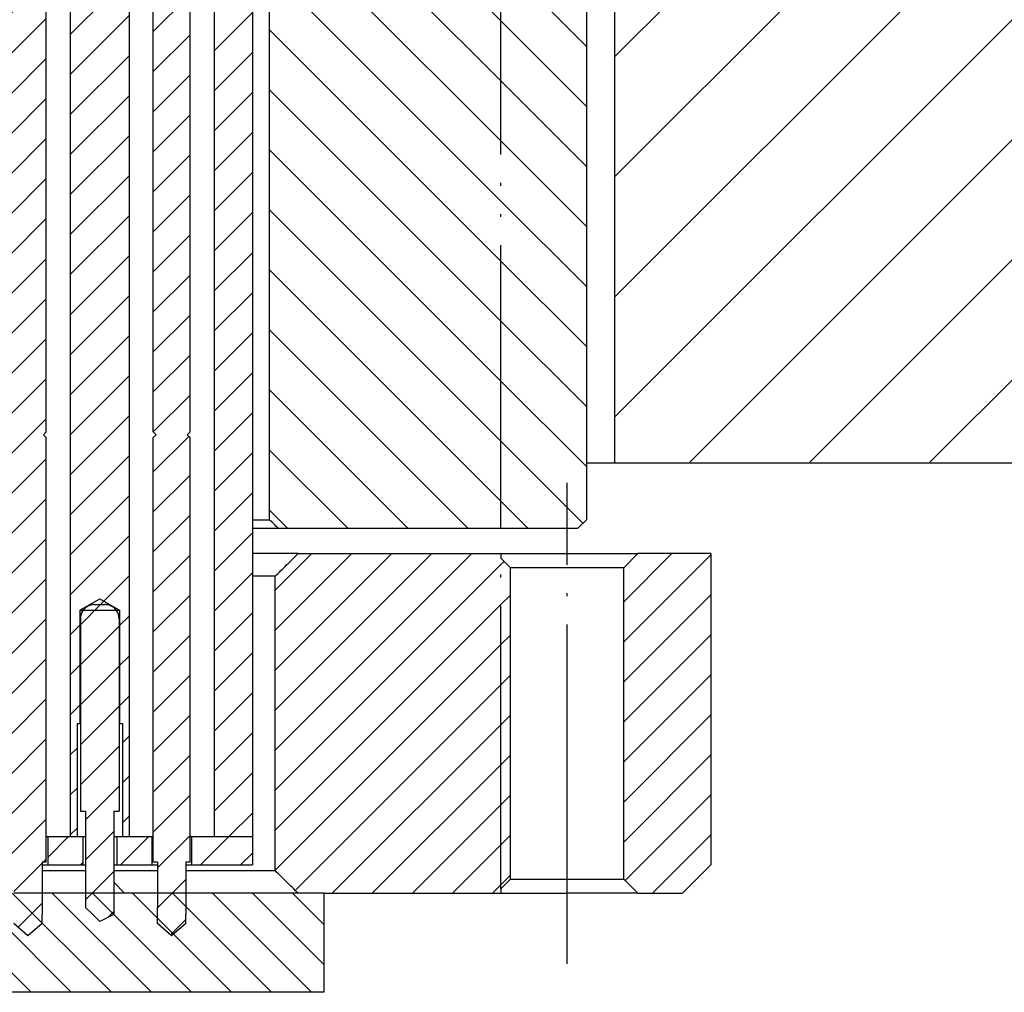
# Model space of a CAD drawing. Extents: x -1763 to 4575, y -3429 to 1051.
# Tile 136 of 193: x 3276 to 3311, y -2517 to -2483. Entities that reach past the tile are written whole.
import ezdxf

# ---------------------------------------------------------------- set-up
doc = ezdxf.new("R2010")
doc.units = 0
for name, pattern in [('DASHED', [15, 7, -8]), ('DOT_CENTER', [14, 12, -1, 0, -1]), ('PHANTOM', [13, 10, -1, 0, -1, 0, -1])]:
    doc.linetypes.add(name, pattern=pattern)
doc.layers.get('0').update_dxf_attribs({"linetype": 'CONTINUOUS'})
doc.layers.add('1', color=7, linetype='CONTINUOUS')
pattern_1 = [(225, (0, 0), (0.70710678, -0.70710678), [])]
pattern_2 = [(135, (0, 0), (-1.06066017, -1.06066017), [])]

# ---------------------------------------------------------------- blocks, each defined once
blk = doc.blocks.new('Z-STACK', base_point=(-660.966, -2613.082))
at = {"linetype": 'CONTINUOUS'}
h = blk.add_hatch(dxfattribs=at)
h.set_pattern_fill('USER', color=1, angle=225, pattern_type=0)
h.set_pattern_definition(pattern_1)
h.paths.add_polyline_path([(3275.681, -2465.118), (3275.931, -2464.868), (3275.931, -2463.968), (3276.081, -2463.968), (3276.081, -2463.818), (3276.081, -2463.768), (3276.081, -2462.818), (3276.081, -2462.202), (3276.581, -2461.768), (3277.081, -2462.202), (3277.081, -2463.068), (3277.081, -2463.768), (3277.081, -2463.818), (3277.081, -2463.968), (3277.231, -2463.968), (3277.231, -2464.868), (3277.481, -2465.118), (3277.481, -2465.268), (3277.281, -2465.268), (3277.231, -2465.268), (3277.231, -2466.068), (3277.231, -2478.968), (3277.131, -2479.068), (3277.231, -2479.168), (3277.231, -2497.468), (3277.131, -2497.568), (3277.231, -2497.668), (3277.231, -2503.085), (3277.231, -2503.885), (3277.231, -2510.068), (3277.231, -2510.868), (3277.231, -2511.768), (3277.231, -2512.668), (3277.081, -2512.668), (3277.081, -2512.768), (3277.081, -2513.268), (3277.081, -2513.718), (3277.081, -2513.768), (3277.081, -2514.518), (3277.081, -2514.835), (3276.581, -2515.268), (3276.081, -2514.835), (3276.081, -2514.268), (3276.081, -2513.768), (3276.081, -2513.468), (3276.081, -2513.268), (3276.081, -2512.768), (3276.081, -2512.668), (3275.931, -2512.668), (3275.931, -2511.768), (3275.931, -2510.868), (3275.931, -2510.068), (3275.931, -2503.885), (3275.931, -2503.085), (3275.931, -2497.668), (3276.031, -2497.568), (3275.931, -2497.468), (3275.931, -2479.168), (3276.031, -2479.068), (3275.931, -2478.968), (3275.931, -2466.068), (3275.931, -2465.268), (3275.881, -2465.268), (3275.681, -2465.268)])
h = blk.add_hatch(dxfattribs=at)
h.set_pattern_fill('USER', color=1, angle=225, pattern_type=0)
h.set_pattern_definition(pattern_1)
h.paths.add_polyline_path([(3281.661, -2515.268), (3281.161, -2514.835), (3281.161, -2514.268), (3281.161, -2513.768), (3281.161, -2513.468), (3281.161, -2513.268), (3281.161, -2512.768), (3281.161, -2512.668), (3281.011, -2512.668), (3281.011, -2511.768), (3281.011, -2510.868), (3281.011, -2510.068), (3281.011, -2503.885), (3281.011, -2503.085), (3281.011, -2497.668), (3281.111, -2497.568), (3281.011, -2497.468), (3281.011, -2479.168), (3281.111, -2479.068), (3281.011, -2478.968), (3281.011, -2466.068), (3281.011, -2465.268), (3280.961, -2465.268), (3280.761, -2465.268), (3280.761, -2465.118), (3281.011, -2464.868), (3281.011, -2463.968), (3281.161, -2463.968), (3281.161, -2463.818), (3281.161, -2463.768), (3281.161, -2462.818), (3281.161, -2462.202), (3281.661, -2461.768), (3282.161, -2462.202), (3282.161, -2463.068), (3282.161, -2463.768), (3282.161, -2463.818), (3282.161, -2463.968), (3282.311, -2463.968), (3282.311, -2464.868), (3282.561, -2465.118), (3282.561, -2465.268), (3282.361, -2465.268), (3282.311, -2465.268), (3282.311, -2466.068), (3282.311, -2478.968), (3282.211, -2479.068), (3282.311, -2479.168), (3282.311, -2497.468), (3282.211, -2497.568), (3282.311, -2497.668), (3282.311, -2503.085), (3282.311, -2503.885), (3282.311, -2510.068), (3282.311, -2510.868), (3282.311, -2511.768), (3282.311, -2512.668), (3282.161, -2512.668), (3282.161, -2512.768), (3282.161, -2513.268), (3282.161, -2513.718), (3282.161, -2513.768), (3282.161, -2514.518), (3282.161, -2514.835)])
h = blk.add_hatch(dxfattribs=at)
h.set_pattern_fill('USER', color=1, angle=225, pattern_type=0)
h.set_pattern_definition(pattern_1)
h.paths.add_polyline_path([(3279.921, -2470.068), (3279.921, -2466.068), (3280.161, -2466.068), (3280.161, -2511.768), (3279.921, -2511.768), (3279.921, -2507.768), (3279.821, -2507.768), (3279.821, -2503.768), (3279.806, -2503.768), (3279.706, -2503.768), (3278.536, -2503.768), (3278.436, -2503.768), (3278.421, -2503.768), (3278.421, -2507.768), (3278.321, -2507.768), (3278.321, -2511.768), (3278.081, -2511.768), (3278.081, -2466.068), (3278.321, -2466.068), (3278.321, -2470.068), (3278.421, -2470.068), (3278.421, -2473.368), (3278.446, -2473.368), (3279.796, -2473.368), (3279.821, -2473.368), (3279.821, -2470.068)])
h = blk.add_hatch(dxfattribs=at)
h.set_pattern_fill('USER', color=1, angle=225, pattern_type=0)
h.set_pattern_definition(pattern_1)
h.paths.add_polyline_path([(3285.119, -2469.368), (3284.514, -2469.368), (3284.514, -2511.768), (3283.161, -2511.768), (3283.161, -2466.068), (3292.368, -2466.068), (3292.368, -2469.368)])
h = blk.add_hatch(dxfattribs=at)
h.set_pattern_fill('USER', color=4, scale=1.5, angle=135, pattern_type=0)
h.set_pattern_definition(pattern_2)
edge = h.paths.add_edge_path()
edge.add_line((3293.291, -2470.868), (3292.368, -2470.868))
edge.add_line((3292.368, -2470.868), (3290.467, -2470.868))
edge.add_line((3290.467, -2470.868), (3290.38, -2470.868))
edge.add_line((3290.38, -2470.868), (3290.274, -2470.868))
edge.add_line((3290.274, -2470.868), (3290.129, -2470.868))
edge.add_line((3290.129, -2470.868), (3290.102, -2470.868))
edge.add_line((3290.102, -2470.868), (3290.084, -2470.868))
edge.add_line((3290.084, -2470.868), (3290.027, -2470.868))
edge.add_line((3290.027, -2470.868), (3289.937, -2470.868))
edge.add_line((3289.937, -2470.868), (3289.888, -2470.868))
edge.add_line((3289.888, -2470.868), (3289.799, -2470.868))
edge.add_line((3289.799, -2470.868), (3289.681, -2470.868))
edge.add_line((3289.681, -2470.868), (3289.623, -2470.868))
edge.add_line((3289.623, -2470.868), (3289.548, -2470.868))
edge.add_line((3289.548, -2470.868), (3289.435, -2470.868))
edge.add_line((3289.435, -2470.868), (3288.911, -2470.868))
edge.add_line((3288.911, -2470.868), (3288.652, -2470.868))
edge.add_line((3288.652, -2470.868), (3288.328, -2470.868))
edge.add_line((3288.328, -2470.868), (3288.323, -2470.868))
edge.add_line((3288.323, -2470.868), (3288.043, -2470.868))
edge.add_line((3288.043, -2470.868), (3287.993, -2470.868))
edge.add_line((3287.993, -2470.868), (3287.932, -2470.868))
edge.add_line((3287.932, -2470.868), (3287.826, -2470.868))
edge.add_line((3287.826, -2470.868), (3287.812, -2470.868))
edge.add_line((3287.812, -2470.868), (3287.787, -2470.868))
edge.add_line((3287.787, -2470.868), (3287.744, -2470.868))
edge.add_line((3287.744, -2470.868), (3287.579, -2470.868))
edge.add_line((3287.579, -2470.868), (3287.472, -2470.868))
edge.add_line((3287.472, -2470.868), (3287.439, -2470.868))
edge.add_line((3287.439, -2470.868), (3287.378, -2470.868))
edge.add_line((3287.378, -2470.868), (3287.231, -2470.868))
edge.add_line((3287.231, -2470.868), (3287.089, -2470.868))
edge.add_line((3287.089, -2470.868), (3286.969, -2470.868))
edge.add_line((3286.969, -2470.868), (3286.707, -2470.868))
edge.add_line((3286.707, -2470.868), (3286.667, -2470.868))
edge.add_line((3286.667, -2470.868), (3286.057, -2470.868))
edge.add_line((3286.057, -2470.868), (3286.026, -2470.868))
edge.add_line((3286.026, -2470.868), (3285.975, -2470.868))
edge.add_line((3285.975, -2470.868), (3285.889, -2470.868))
edge.add_line((3285.889, -2470.868), (3285.768, -2470.868))
edge.add_line((3285.768, -2470.868), (3285.706, -2470.868))
edge.add_line((3285.706, -2470.868), (3285.662, -2470.868))
edge.add_line((3285.662, -2470.868), (3285.636, -2470.868))
edge.add_line((3285.636, -2470.868), (3285.598, -2470.868))
edge.add_line((3285.598, -2470.868), (3285.575, -2470.868))
edge.add_line((3285.575, -2470.868), (3285.472, -2470.868))
edge.add_line((3285.472, -2470.868), (3285.449, -2470.868))
edge.add_line((3285.449, -2470.868), (3285.445, -2470.868))
edge.add_line((3285.445, -2470.868), (3285.421, -2470.868))
edge.add_spline(control_points=[(3285.421, -2470.868), (3285.371, -2470.918), (3285.27, -2471.018), (3285.169, -2471.118), (3285.119, -2471.168)], knot_values=[0, 0, 0, 0, 0.212901, 0.425803, 0.425803, 0.425803, 0.425803], degree=3, periodic=0)
edge.add_line((3285.119, -2471.168), (3285.119, -2500.568))
edge.add_spline(control_points=[(3285.119, -2500.568), (3285.169, -2500.618), (3285.27, -2500.718), (3285.371, -2500.818), (3285.421, -2500.868)], knot_values=[0, 0, 0, 0, 0.212901, 0.425803, 0.425803, 0.425803, 0.425803], degree=3, periodic=0)
edge.add_line((3285.421, -2500.868), (3293.291, -2500.868))
edge.add_line((3293.291, -2500.868), (3293.291, -2470.868))
h = blk.add_hatch(dxfattribs=at)
h.set_pattern_fill('USER', color=4, scale=1.5, angle=135, pattern_type=0)
h.set_pattern_definition(pattern_2)
h.paths.add_polyline_path([(3299.886, -2471.568), (3299.886, -2472.668), (3299.886, -2478.968), (3299.586, -2479.268), (3299.186, -2479.268), (3298.886, -2479.268), (3298.886, -2480.368), (3296.811, -2480.368), (3296.311, -2480.368), (3296.311, -2500.568), (3296.011, -2500.868), (3293.291, -2500.868), (3293.291, -2470.868), (3299.586, -2470.868), (3299.886, -2471.168)])
h = blk.add_hatch(dxfattribs=at)
h.set_pattern_fill('USER', color=5, angle=225, pattern_type=0)
h.set_pattern_definition(pattern_1)
edge = h.paths.add_edge_path()
edge.add_spline(control_points=[(3286.126, -2513.768), (3285.992, -2513.635), (3285.723, -2513.368), (3285.454, -2513.102), (3285.32, -2512.968)], knot_values=[0, 0, 0, 0, 0.567723, 1.135447, 1.135447, 1.135447, 1.135447], degree=3, periodic=0)
edge.add_line((3285.32, -2512.968), (3285.32, -2502.568))
edge.add_spline(control_points=[(3285.32, -2502.568), (3285.454, -2502.435), (3285.723, -2502.168), (3285.992, -2501.902), (3286.126, -2501.768)], knot_values=[0, 0, 0, 0, 0.567723, 1.135447, 1.135447, 1.135447, 1.135447], degree=3, periodic=0)
edge.add_line((3286.126, -2501.768), (3293.291, -2501.768))
edge.add_line((3293.291, -2501.768), (3293.291, -2501.928))
edge.add_line((3293.291, -2501.928), (3293.291, -2513.609))
edge.add_line((3293.291, -2513.609), (3293.291, -2513.768))
edge.add_line((3293.291, -2513.768), (3287.032, -2513.768))
edge.add_line((3287.032, -2513.768), (3286.126, -2513.768))
h = blk.add_hatch(dxfattribs=at)
h.set_pattern_fill('USER', color=5, angle=225, pattern_type=0)
h.set_pattern_definition(pattern_1)
h.paths.add_polyline_path([(3293.291, -2501.928), (3293.631, -2502.268), (3293.631, -2513.268), (3293.291, -2513.609)])
h = blk.add_hatch(dxfattribs=at)
h.set_pattern_fill('USER', color=5, angle=225, pattern_type=0)
h.set_pattern_definition(pattern_1)
h.paths.add_polyline_path([(3299.711, -2513.768), (3300.711, -2512.768), (3300.711, -2501.768), (3298.131, -2501.768), (3297.631, -2502.268), (3297.631, -2513.268), (3298.131, -2513.768)])
h = blk.add_hatch(dxfattribs=at)
h.set_pattern_fill('USER', color=1, angle=225, pattern_type=0)
h.set_pattern_definition(pattern_1)
edge = h.paths.add_edge_path()
edge.add_line((3278.871, -2514.518), (3278.621, -2514.268))
edge.add_line((3278.621, -2514.268), (3278.621, -2513.768))
edge.add_line((3278.621, -2513.768), (3278.621, -2513.268))
edge.add_line((3278.621, -2513.268), (3278.621, -2512.768))
edge.add_line((3278.621, -2512.768), (3278.621, -2512.668))
edge.add_line((3278.621, -2512.668), (3278.621, -2511.768))
edge.add_line((3278.621, -2511.768), (3278.621, -2510.868))
edge.add_line((3278.621, -2510.868), (3278.436, -2510.868))
edge.add_line((3278.436, -2510.868), (3278.436, -2507.768))
edge.add_line((3278.436, -2507.768), (3278.436, -2504.068))
edge.add_arc((3278.936, -2504.068), 0.5, 503.1301, 540, ccw=False)
edge.add_arc((3278.936, -2504.068), 0.5, 450, 503.1301, ccw=False)
edge.add_line((3278.936, -2503.568), (3279.121, -2503.568))
edge.add_line((3279.121, -2503.568), (3279.306, -2503.568))
edge.add_arc((3279.306, -2504.068), 0.5, 396.8699, 450, ccw=False)
edge.add_arc((3279.306, -2504.068), 0.5, 360, 396.8699, ccw=False)
edge.add_line((3279.806, -2504.068), (3279.806, -2507.768))
edge.add_line((3279.806, -2507.768), (3279.806, -2510.868))
edge.add_line((3279.806, -2510.868), (3279.621, -2510.868))
edge.add_line((3279.621, -2510.868), (3279.621, -2511.768))
edge.add_line((3279.621, -2511.768), (3279.621, -2512.668))
edge.add_line((3279.621, -2512.668), (3279.621, -2512.768))
edge.add_line((3279.621, -2512.768), (3279.621, -2513.768))
edge.add_line((3279.621, -2513.768), (3279.621, -2514.518))
edge.add_line((3279.621, -2514.518), (3279.121, -2514.768))
edge.add_line((3279.121, -2514.768), (3278.871, -2514.518))
h = blk.add_hatch(dxfattribs=at)
h.set_pattern_fill('USER', color=1, angle=225, pattern_type=0)
h.set_pattern_definition(pattern_1)
h.paths.add_polyline_path([(3278.521, -2512.768), (3277.281, -2512.768), (3277.281, -2511.768), (3278.081, -2511.768), (3278.321, -2511.768), (3278.521, -2511.768)])
h = blk.add_hatch(dxfattribs=at)
h.set_pattern_fill('USER', color=1, angle=225, pattern_type=0)
h.set_pattern_definition(pattern_1)
h.paths.add_polyline_path([(3280.961, -2512.768), (3279.721, -2512.768), (3279.721, -2511.768), (3279.921, -2511.768), (3280.161, -2511.768), (3280.961, -2511.768)])
h = blk.add_hatch(dxfattribs=at)
h.set_pattern_fill('USER', color=1, angle=225, pattern_type=0)
h.set_pattern_definition(pattern_1)
h.paths.add_polyline_path([(3284.514, -2512.768), (3282.361, -2512.768), (3282.361, -2511.768), (3283.161, -2511.768), (3284.514, -2511.768)])
h = blk.add_hatch(dxfattribs=at)
h.set_pattern_fill('USER', color=3, angle=135, pattern_type=0)
h.set_pattern_definition([(135, (0, 0), (-0.70710678, -0.70710678), [])])
h.paths.add_polyline_path([(3010.9, -2513.768), (3010.497, -2513.768), (3009.59, -2513.768), (3009.59, -2517.268), (3287.032, -2517.268), (3287.032, -2513.768), (3286.126, -2513.768), (3285.723, -2513.768), (3282.161, -2513.768), (3281.161, -2513.768), (3280.779, -2513.768), (3279.993, -2513.768), (3279.621, -2513.768), (3279.521, -2513.768), (3279.499, -2513.768), (3278.921, -2513.768), (3278.621, -2513.768), (3277.081, -2513.768), (3276.993, -2513.768), (3276.503, -2513.768), (3276.081, -2513.768), (3274.819, -2513.768), (3273.711, -2513.768), (3273.011, -2513.768), (3272.809, -2513.768), (3272.452, -2513.768), (3272.255, -2513.768), (3272.002, -2513.768), (3270.335, -2513.768), (3266.457, -2513.768), (3266.052, -2513.768), (3265.332, -2513.768), (3264.907, -2513.768), (3264.877, -2513.768), (3264.157, -2513.768), (3263.436, -2513.768), (3263.407, -2513.768), (3262.982, -2513.768), (3262.261, -2513.768), (3261.857, -2513.768), (3252.163, -2513.768), (3251.88, -2513.768), (3244.655, -2513.768), (3244.45, -2513.768), (3244.166, -2513.768), (3243.24, -2513.768), (3240.4, -2513.768), (3240.116, -2513.768), (3236.479, -2513.768), (3231.693, -2513.768), (3220.517, -2513.768), (3218.964, -2513.768), (3210.397, -2513.768), (3209.895, -2513.768), (3205.998, -2513.768), (3205.508, -2513.768), (3201.007, -2513.768), (3197.479, -2513.768), (3195.615, -2513.768), (3195.412, -2513.768), (3192.407, -2513.768), (3192.191, -2513.768), (3156.63, -2513.768), (3156.629, -2513.768), (3152.379, -2513.768), (3151.914, -2513.768), (3151.909, -2513.768), (3148.311, -2513.768), (3139.994, -2513.768), (3139.993, -2513.768), (3104.432, -2513.768), (3104.216, -2513.768), (3101.211, -2513.768), (3101.008, -2513.768), (3099.144, -2513.768), (3095.616, -2513.768), (3091.114, -2513.768), (3090.625, -2513.768), (3086.728, -2513.768), (3086.226, -2513.768), (3077.658, -2513.768), (3076.106, -2513.768), (3064.93, -2513.768), (3060.144, -2513.768), (3056.223, -2513.768), (3052.456, -2513.768), (3052.173, -2513.768), (3044.743, -2513.768), (3044.46, -2513.768), (3027.334, -2513.768), (3026.334, -2513.768), (3026.288, -2513.768), (3024.621, -2513.768), (3024.368, -2513.768), (3024.171, -2513.768), (3023.814, -2513.768), (3023.611, -2513.768), (3020.566, -2513.768), (3020.119, -2513.768), (3019.63, -2513.768), (3017.124, -2513.768), (3016.63, -2513.768)])
at = {"layer": '1', "linetype": 'CONTINUOUS'}
h = blk.add_hatch(dxfattribs=at)
h.set_pattern_fill('USER', color=6, scale=3, angle=45, pattern_type=0)
h.set_pattern_definition([(45, (0, 400), (-2.1213203, 2.1213203), [])])
h.paths.add_polyline_path([(3379.226, -2469.568), (3310.811, -2469.568), (3310.811, -2480.768), (3308.811, -2480.768), (3305.561, -2480.768), (3300.061, -2480.768), (3297.311, -2480.768), (3297.311, -2498.568), (3330.811, -2498.568), (3330.811, -2481.568), (3346.811, -2481.568), (3346.811, -2475.568), (3369.226, -2475.568), (3369.226, -2485.568), (3373.226, -2485.568), (3373.226, -2509.568), (3323.226, -2509.568), (3323.226, -2512.568), (3325.226, -2514.568), (3379.226, -2514.568)])
at = {"color": 7, "linetype": 'CONTINUOUS'}
for p, q in [((3278.081, -2466.068), (3278.081, -2511.768)), ((3280.161, -2466.068), (3280.161, -2511.768)), ((3283.161, -2466.068), (3283.161, -2511.768)), ((3284.514, -2469.368), (3284.514, -2511.768)), ((3277.231, -2497.468), (3277.231, -2479.168)), ((3281.011, -2497.468), (3281.011, -2479.168)), ((3282.311, -2497.468), (3282.311, -2479.168)), ((3277.131, -2497.568), (3277.231, -2497.468)), ((3281.111, -2497.568), (3281.011, -2497.468)), ((3282.211, -2497.568), (3282.311, -2497.468)), ((3277.131, -2497.568), (3277.231, -2497.668)), ((3277.231, -2503.085), (3277.231, -2497.668)), ((3281.111, -2497.568), (3281.011, -2497.668)), ((3281.011, -2503.085), (3281.011, -2497.668)), ((3282.211, -2497.568), (3282.311, -2497.668)), ((3282.311, -2503.085), (3282.311, -2497.668)), ((3277.231, -2503.885), (3277.231, -2503.085)), ((3281.011, -2503.885), (3281.011, -2503.085)), ((3282.311, -2503.885), (3282.311, -2503.085)), ((3278.936, -2503.568), (3279.121, -2503.568)), ((3279.121, -2503.568), (3279.306, -2503.568)), ((3277.231, -2510.068), (3277.231, -2503.885)), ((3278.421, -2503.768), (3278.421, -2507.768)), ((3278.421, -2503.768), (3278.436, -2503.768)), ((3278.436, -2503.768), (3278.536, -2503.768)), ((3278.436, -2504.068), (3278.436, -2507.768)), ((3278.536, -2503.768), (3279.706, -2503.768)), ((3279.706, -2503.768), (3279.806, -2503.768)), ((3279.806, -2503.768), (3279.821, -2503.768)), ((3279.806, -2504.068), (3279.806, -2507.768)), ((3279.821, -2503.768), (3279.821, -2507.768)), ((3281.011, -2510.068), (3281.011, -2503.885)), ((3282.311, -2510.068), (3282.311, -2503.885)), ((3278.321, -2507.768), (3278.321, -2511.768)), ((3278.321, -2507.768), (3278.421, -2507.768)), ((3278.421, -2507.768), (3278.436, -2507.768)), ((3278.436, -2507.768), (3278.436, -2510.868)), ((3279.806, -2507.768), (3279.821, -2507.768)), ((3279.806, -2507.768), (3279.806, -2510.868)), ((3279.821, -2507.768), (3279.921, -2507.768)), ((3279.921, -2507.768), (3279.921, -2511.768)), ((3277.231, -2510.868), (3277.231, -2510.068)), ((3281.011, -2510.868), (3281.011, -2510.068)), ((3282.311, -2510.868), (3282.311, -2510.068)), ((3277.231, -2511.768), (3277.231, -2510.868)), ((3278.436, -2510.868), (3278.621, -2510.868)), ((3278.621, -2510.868), (3278.621, -2511.768)), ((3279.621, -2510.868), (3279.621, -2511.768)), ((3279.621, -2510.868), (3279.806, -2510.868)), ((3281.011, -2511.768), (3281.011, -2510.868)), ((3282.311, -2511.768), (3282.311, -2510.868)), ((3277.231, -2512.668), (3277.231, -2511.768)), ((3277.231, -2511.768), (3277.281, -2511.768)), ((3277.281, -2511.768), (3278.081, -2511.768)), ((3277.281, -2511.768), (3277.281, -2512.768)), ((3278.081, -2511.768), (3278.321, -2511.768)), ((3278.081, -2511.768), (3278.321, -2511.768)), ((3278.321, -2511.768), (3278.521, -2511.768)), ((3278.521, -2511.768), (3278.621, -2511.768)), ((3278.521, -2511.768), (3278.521, -2512.768)), ((3278.621, -2511.768), (3278.621, -2512.668)), ((3279.621, -2511.768), (3279.721, -2511.768)), ((3279.621, -2511.768), (3279.621, -2512.668)), ((3279.721, -2511.768), (3279.921, -2511.768)), ((3279.721, -2511.768), (3279.721, -2512.768)), ((3279.921, -2511.768), (3280.161, -2511.768)), ((3279.921, -2511.768), (3280.161, -2511.768)), ((3280.161, -2511.768), (3280.961, -2511.768)), ((3280.961, -2511.768), (3281.011, -2511.768)), ((3280.961, -2511.768), (3280.961, -2512.768)), ((3281.011, -2512.668), (3281.011, -2511.768)), ((3282.311, -2512.668), (3282.311, -2511.768)), ((3282.311, -2511.768), (3282.361, -2511.768)), ((3282.361, -2511.768), (3283.161, -2511.768)), ((3282.361, -2511.768), (3282.361, -2512.768)), ((3283.161, -2511.768), (3284.514, -2511.768)), ((3283.161, -2511.768), (3284.514, -2511.768)), ((3284.514, -2511.768), (3284.514, -2512.768)), ((3277.081, -2512.668), (3277.081, -2512.768)), ((3277.231, -2512.668), (3277.081, -2512.668)), ((3277.081, -2512.768), (3277.081, -2513.268)), ((3277.081, -2512.768), (3277.281, -2512.768)), ((3277.281, -2512.768), (3278.521, -2512.768)), ((3278.521, -2512.768), (3278.621, -2512.768)), ((3278.621, -2512.668), (3278.621, -2512.768)), ((3278.621, -2512.768), (3278.621, -2513.268)), ((3279.621, -2512.668), (3279.621, -2512.768)), ((3279.621, -2512.768), (3279.721, -2512.768)), ((3279.621, -2512.768), (3279.621, -2513.768)), ((3279.721, -2512.768), (3280.961, -2512.768)), ((3280.961, -2512.768), (3281.161, -2512.768)), ((3281.161, -2512.668), (3281.011, -2512.668)), ((3281.161, -2512.668), (3281.161, -2512.768)), ((3281.161, -2512.768), (3281.161, -2513.268)), ((3282.161, -2512.668), (3282.161, -2512.768)), ((3282.311, -2512.668), (3282.161, -2512.668)), ((3282.161, -2512.768), (3282.161, -2513.268)), ((3282.161, -2512.768), (3282.361, -2512.768)), ((3282.361, -2512.768), (3284.514, -2512.768)), ((3282.161, -2512.968), (3285.32, -2512.968)), ((3277.081, -2513.268), (3277.081, -2513.718)), ((3278.621, -2513.268), (3278.621, -2513.768)), ((3281.161, -2513.268), (3281.161, -2513.468)), ((3281.161, -2513.468), (3281.161, -2513.768)), ((3282.161, -2513.268), (3282.161, -2513.718)), ((3276.503, -2513.768), (3276.081, -2513.768)), ((3276.993, -2513.768), (3276.503, -2513.768)), ((3277.081, -2513.768), (3276.993, -2513.768)), ((3277.081, -2513.718), (3277.081, -2513.768)), ((3277.081, -2513.768), (3277.081, -2514.518)), ((3278.621, -2513.768), (3277.081, -2513.768)), ((3278.621, -2513.768), (3278.621, -2514.268)), ((3278.921, -2513.768), (3278.621, -2513.768)), ((3279.499, -2513.768), (3278.921, -2513.768)), ((3279.521, -2513.768), (3279.499, -2513.768)), ((3279.621, -2513.768), (3279.521, -2513.768)), ((3279.621, -2513.768), (3279.621, -2514.518)), ((3279.993, -2513.768), (3279.621, -2513.768)), ((3280.779, -2513.768), (3279.993, -2513.768)), ((3281.161, -2513.768), (3280.779, -2513.768)), ((3281.161, -2513.768), (3281.161, -2514.268)), ((3282.161, -2513.768), (3281.161, -2513.768)), ((3282.161, -2513.718), (3282.161, -2513.768)), ((3282.161, -2513.768), (3282.161, -2514.518)), ((3285.723, -2513.768), (3282.161, -2513.768)), ((3286.126, -2513.768), (3285.723, -2513.768)), ((3287.032, -2513.768), (3286.126, -2513.768)), ((3277.081, -2514.835), (3277.081, -2514.518)), ((3278.871, -2514.518), (3278.621, -2514.268)), ((3279.121, -2514.768), (3278.871, -2514.518)), ((3279.621, -2514.518), (3279.121, -2514.768)), ((3281.161, -2514.835), (3281.161, -2514.268)), ((3282.161, -2514.835), (3282.161, -2514.518)), ((3276.581, -2515.268), (3276.081, -2514.835)), ((3277.081, -2514.835), (3276.581, -2515.268)), ((3281.661, -2515.268), (3281.161, -2514.835)), ((3282.161, -2514.835), (3281.661, -2515.268))]:
    blk.add_line(p, q, dxfattribs=at)
at = {"color": 4, "linetype": 'PHANTOM'}
blk.add_line((3293.291, -2500.868), (3293.291, -2470.868), dxfattribs=at)
at = {"color": 4, "linetype": 'CONTINUOUS'}
for p, q in [((3285.119, -2500.568), (3285.119, -2471.168)), ((3296.311, -2480.368), (3296.311, -2500.568)), ((3284.514, -2500.568), (3285.119, -2500.568)), ((3296.011, -2500.868), (3296.311, -2500.568)), ((3284.514, -2500.868), (3285.421, -2500.868)), ((3285.421, -2500.868), (3293.291, -2500.868)), ((3293.291, -2500.868), (3296.011, -2500.868))]:
    blk.add_line(p, q, dxfattribs=at)
at = {"color": 7, "linetype": 'DASHED'}
for p, q in [((3277.231, -2497.468), (3277.231, -2479.168)), ((3281.011, -2497.468), (3281.011, -2479.168)), ((3282.311, -2497.468), (3282.311, -2479.168)), ((3277.131, -2497.568), (3277.231, -2497.468)), ((3281.111, -2497.568), (3281.011, -2497.468)), ((3282.211, -2497.568), (3282.311, -2497.468)), ((3277.131, -2497.568), (3277.231, -2497.668)), ((3277.231, -2503.085), (3277.231, -2497.668)), ((3281.111, -2497.568), (3281.011, -2497.668)), ((3281.011, -2503.085), (3281.011, -2497.668)), ((3282.211, -2497.568), (3282.311, -2497.668)), ((3282.311, -2503.085), (3282.311, -2497.668)), ((3277.231, -2503.885), (3277.231, -2503.085)), ((3281.011, -2503.885), (3281.011, -2503.085)), ((3282.311, -2503.885), (3282.311, -2503.085)), ((3278.936, -2503.568), (3279.121, -2503.568)), ((3279.121, -2503.568), (3279.306, -2503.568)), ((3277.231, -2510.068), (3277.231, -2503.885)), ((3278.436, -2504.068), (3278.436, -2507.768)), ((3279.806, -2504.068), (3279.806, -2507.768)), ((3281.011, -2510.068), (3281.011, -2503.885)), ((3282.311, -2510.068), (3282.311, -2503.885)), ((3278.436, -2507.768), (3278.436, -2510.868)), ((3279.806, -2507.768), (3279.806, -2510.868)), ((3277.231, -2510.868), (3277.231, -2510.068)), ((3281.011, -2510.868), (3281.011, -2510.068)), ((3282.311, -2510.868), (3282.311, -2510.068)), ((3277.231, -2511.768), (3277.231, -2510.868)), ((3278.436, -2510.868), (3278.621, -2510.868)), ((3278.621, -2510.868), (3278.621, -2511.768)), ((3279.621, -2510.868), (3279.621, -2511.768)), ((3279.621, -2510.868), (3279.806, -2510.868)), ((3281.011, -2511.768), (3281.011, -2510.868)), ((3282.311, -2511.768), (3282.311, -2510.868)), ((3277.231, -2512.668), (3277.231, -2511.768)), ((3277.231, -2511.768), (3277.281, -2511.768)), ((3277.281, -2511.768), (3278.081, -2511.768)), ((3278.321, -2511.768), (3278.521, -2511.768)), ((3278.521, -2511.768), (3278.621, -2511.768)), ((3278.621, -2511.768), (3278.621, -2512.668)), ((3279.621, -2511.768), (3279.721, -2511.768)), ((3279.621, -2511.768), (3279.621, -2512.668)), ((3279.721, -2511.768), (3279.921, -2511.768)), ((3280.161, -2511.768), (3280.961, -2511.768)), ((3280.961, -2511.768), (3281.011, -2511.768)), ((3281.011, -2512.668), (3281.011, -2511.768)), ((3282.311, -2512.668), (3282.311, -2511.768)), ((3282.311, -2511.768), (3282.361, -2511.768)), ((3282.361, -2511.768), (3283.161, -2511.768)), ((3277.081, -2512.668), (3277.081, -2512.768)), ((3277.231, -2512.668), (3277.081, -2512.668)), ((3277.081, -2512.668), (3277.081, -2512.768)), ((3277.081, -2512.768), (3277.081, -2513.268)), ((3277.081, -2512.768), (3277.081, -2513.268)), ((3278.621, -2512.668), (3278.621, -2512.768)), ((3278.621, -2512.668), (3278.621, -2512.768)), ((3278.621, -2512.768), (3278.621, -2513.268)), ((3278.621, -2512.768), (3278.621, -2513.268)), ((3279.621, -2512.668), (3279.621, -2512.768)), ((3279.621, -2512.668), (3279.621, -2512.768)), ((3279.621, -2512.768), (3279.621, -2513.768)), ((3279.621, -2512.768), (3279.621, -2513.768)), ((3281.161, -2512.668), (3281.011, -2512.668)), ((3281.161, -2512.668), (3281.161, -2512.768)), ((3281.161, -2512.668), (3281.161, -2512.768)), ((3281.161, -2512.768), (3281.161, -2513.268)), ((3281.161, -2512.768), (3281.161, -2513.268)), ((3282.161, -2512.668), (3282.161, -2512.768)), ((3282.311, -2512.668), (3282.161, -2512.668)), ((3282.161, -2512.668), (3282.161, -2512.768)), ((3282.161, -2512.768), (3282.161, -2513.268)), ((3282.161, -2512.768), (3282.161, -2513.268)), ((3277.081, -2513.268), (3277.081, -2513.718)), ((3277.081, -2513.268), (3277.081, -2513.768)), ((3278.621, -2513.268), (3278.621, -2513.468)), ((3278.621, -2513.268), (3278.621, -2513.768)), ((3278.621, -2513.468), (3278.621, -2513.768)), ((3281.161, -2513.268), (3281.161, -2513.468)), ((3281.161, -2513.268), (3281.161, -2513.768)), ((3281.161, -2513.468), (3281.161, -2513.768)), ((3282.161, -2513.268), (3282.161, -2513.718)), ((3282.161, -2513.268), (3282.161, -2513.768)), ((3276.993, -2513.768), (3276.081, -2513.768)), ((3277.081, -2513.768), (3276.993, -2513.768)), ((3277.081, -2513.718), (3277.081, -2513.768)), ((3277.081, -2513.768), (3277.081, -2514.518)), ((3277.081, -2513.768), (3277.081, -2514.518)), ((3278.621, -2513.768), (3278.621, -2514.268)), ((3278.621, -2513.768), (3278.621, -2514.268)), ((3279.521, -2513.768), (3278.621, -2513.768)), ((3279.621, -2513.768), (3279.521, -2513.768)), ((3279.621, -2513.768), (3279.621, -2514.518)), ((3279.621, -2513.768), (3279.621, -2514.518)), ((3279.993, -2513.768), (3279.621, -2513.768)), ((3280.779, -2513.768), (3279.993, -2513.768)), ((3281.161, -2513.768), (3280.779, -2513.768)), ((3281.161, -2513.768), (3281.161, -2514.268)), ((3281.161, -2513.768), (3281.161, -2514.268)), ((3282.161, -2513.768), (3281.161, -2513.768)), ((3282.161, -2513.718), (3282.161, -2513.768)), ((3282.161, -2513.768), (3282.161, -2514.518)), ((3282.161, -2513.768), (3282.161, -2514.518)), ((3286.126, -2513.768), (3282.161, -2513.768)), ((3277.081, -2514.835), (3277.081, -2514.518)), ((3278.871, -2514.518), (3278.621, -2514.268)), ((3279.121, -2514.768), (3278.871, -2514.518)), ((3279.621, -2514.518), (3279.121, -2514.768)), ((3281.161, -2514.835), (3281.161, -2514.268)), ((3282.161, -2514.835), (3282.161, -2514.518))]:
    blk.add_line(p, q, dxfattribs=at)
at = {"color": 6, "linetype": 'CONTINUOUS'}
for p, q in [((3297.311, -2480.768), (3297.311, -2498.568)), ((3297.311, -2498.568), (3296.311, -2498.568)), ((3330.811, -2498.568), (3297.311, -2498.568))]:
    blk.add_line(p, q, dxfattribs=at)
at = {"color": 5, "linetype": 'CONTINUOUS'}
for p, q in [((3286.126, -2501.768), (3284.514, -2501.768)), ((3286.126, -2501.768), (3293.291, -2501.768)), ((3293.291, -2501.768), (3298.131, -2501.768)), ((3293.291, -2501.768), (3293.291, -2501.928)), ((3293.631, -2502.268), (3293.291, -2501.928)), ((3297.631, -2502.268), (3298.131, -2501.768)), ((3300.711, -2501.768), (3298.131, -2501.768)), ((3300.711, -2501.768), (3300.711, -2512.768)), ((3297.631, -2502.268), (3293.631, -2502.268)), ((3293.631, -2513.268), (3293.631, -2502.268)), ((3297.631, -2513.268), (3297.631, -2502.268)), ((3285.32, -2502.568), (3284.514, -2502.568)), ((3285.32, -2512.968), (3285.32, -2502.568)), ((3299.711, -2513.768), (3300.711, -2512.768)), ((3277.081, -2512.968), (3278.621, -2512.968)), ((3279.621, -2512.968), (3281.161, -2512.968)), ((3293.631, -2513.268), (3293.291, -2513.609)), ((3293.631, -2513.268), (3297.631, -2513.268)), ((3297.631, -2513.268), (3298.131, -2513.768)), ((3287.032, -2513.768), (3286.126, -2513.768)), ((3287.032, -2513.768), (3293.291, -2513.768)), ((3293.291, -2513.609), (3293.291, -2513.768)), ((3293.291, -2513.768), (3295.631, -2513.768)), ((3298.131, -2513.768), (3295.631, -2513.768)), ((3298.131, -2513.768), (3299.711, -2513.768))]:
    blk.add_line(p, q, dxfattribs=at)
at = {"color": 30, "linetype": 'PHANTOM'}
blk.add_line((3293.291, -2513.609), (3293.291, -2501.928), dxfattribs=at)
at = {"color": 1, "linetype": 'CONTINUOUS'}
blk.add_line((3279.993, -2513.768), (3279.621, -2513.377), dxfattribs=at)
at = {"color": 5, "linetype": 'DASHED'}
blk.add_line((3278.621, -2513.768), (3277.081, -2513.768), dxfattribs=at)
at = {"color": 3, "linetype": 'CONTINUOUS'}
for p, q in [((3287.032, -2513.768), (3287.032, -2517.268)), ((3287.032, -2517.268), (3009.59, -2517.268))]:
    blk.add_line(p, q, dxfattribs=at)
at = {"color": 7, "linetype": 'CONTINUOUS'}
for centre, start, end in [((3278.936, -2504.068), 90, 143.1301), ((3279.306, -2504.068), 36.8699, 90), ((3278.936, -2504.068), 143.1301, 180), ((3279.306, -2504.068), 0, 36.8699)]:
    blk.add_arc(centre, 0.5, start, end, dxfattribs=at)
at = {"color": 7, "linetype": 'DASHED'}
for centre, start, end in [((3278.936, -2504.068), 90, 143.1301), ((3279.306, -2504.068), 36.8699, 90), ((3278.936, -2504.068), 143.1301, 180), ((3279.306, -2504.068), 0, 36.8699)]:
    blk.add_arc(centre, 0.5, start, end, dxfattribs=at)
at = {"color": 4, "linetype": 'CONTINUOUS'}
blk.add_open_spline([(3285.421, -2500.868), (3285.371, -2500.818), (3285.32, -2500.768), (3285.27, -2500.718), (3285.219, -2500.668), (3285.169, -2500.618), (3285.119, -2500.568)], degree=3, knots=[0, 0, 0, 0, 0.2129013, 0.2129013, 0.2129013, 0.4258026, 0.4258026, 0.4258026, 0.4258026], dxfattribs=at)
at = {"color": 5, "linetype": 'CONTINUOUS'}
for points in [[(3285.32, -2502.568), (3285.454, -2502.436), (3285.588, -2502.302), (3285.723, -2502.168), (3285.857, -2502.035), (3285.992, -2501.902), (3286.126, -2501.768)], [(3286.126, -2513.768), (3285.991, -2513.635), (3285.857, -2513.501), (3285.723, -2513.368), (3285.588, -2513.234), (3285.454, -2513.101), (3285.32, -2512.968)]]:
    blk.add_open_spline(points, degree=3, knots=[0, 0, 0, 0, 0.567723, 0.567723, 0.567723, 1.135447, 1.135447, 1.135447, 1.135447], dxfattribs=at)
at = {"layer": '1', "color": 1, "linetype": 'DOT_CENTER'}
blk.add_line((3295.631, -2516.268), (3295.631, -2499.268), dxfattribs=at)
at = {"layer": '1', "color": 7, "linetype": 'CONTINUOUS'}
for p, q in [((3278.421, -2503.768), (3279.121, -2503.364)), ((3279.121, -2503.364), (3279.821, -2503.768))]:
    blk.add_line(p, q, dxfattribs=at)

msp = doc.modelspace()

# ---------------------------------------------------------------- block references
at = {"layer": '1'}
msp.add_blockref('Z-STACK', (-660.966, -2613.082), dxfattribs=at)

doc.saveas('drawing.dxf')
